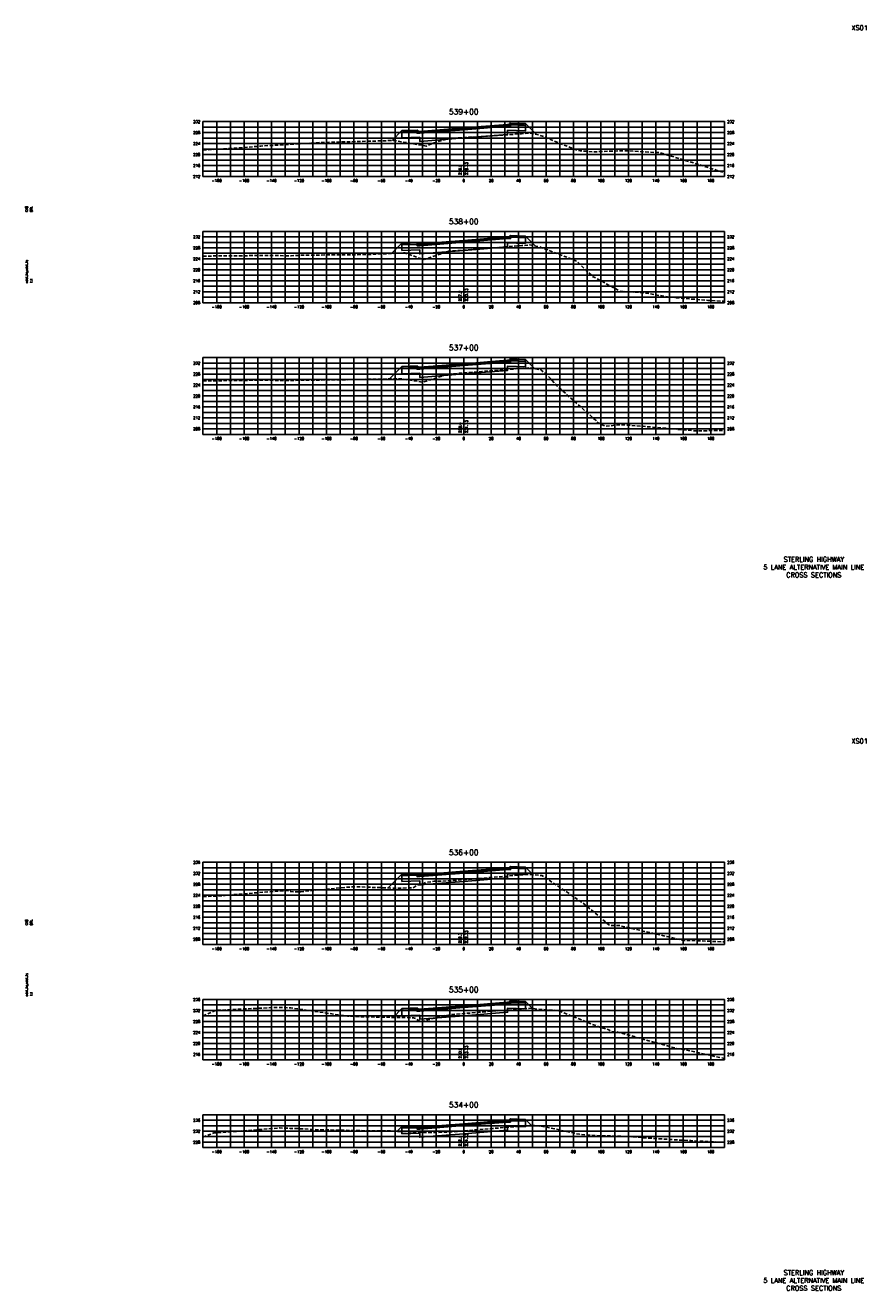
# Model space of a CAD drawing. Extents: x 37 to 10140, y -1968 to 9206.
# Tile 45 of 105: x 8797 to 9410, y 1576 to 2498. Entities that reach past the tile are written whole.
import ezdxf
from ezdxf.enums import TextEntityAlignment as Align

# ---------------------------------------------------------------- set-up
doc = ezdxf.new("R2010")
doc.units = 0
doc.header["$LTSCALE"] = 20
doc.header["$MEASUREMENT"] = 0
doc.linetypes.add('HIDDEN_050%', pattern=[0.1875, 0.125, -0.0625])
for name, color, linetype in [('S-AT-TXT175', 6, 'Continuous'), ('S-AT-TXT80', 1, 'Continuous'), ('XDATUM', 3, 'Continuous'), ('XEG', 1, 'HIDDEN_050%'), ('XFG', 2, 'Continuous'), ('XGRID', 251, 'Continuous'), ('XGRIDT', 2, 'Continuous'), ('XREF-BORDER', 7, 'Continuous')]:
    doc.layers.add(name, color=color, linetype=linetype)
doc.styles.add('L100', font='simplex.shx', dxfattribs={"height": 2})
doc.styles.add('L175', font='ROMANSM.shx', dxfattribs={"height": 3.5})
doc.styles.add('L80', font='ROMANSM.shx', dxfattribs={"height": 1.6})

# ---------------------------------------------------------------- blocks, each defined once
blk = doc.blocks.new('03025_00_att1')
at = {"layer": 'S-AT-TXT175', "style": 'L175'}
for tag, p in [('NUM', (32.402, 20.822)), ('LINE1', (30.64, 1.444)), ('LINE2', (30.64, 1.161)), ('LINE3', (30.64, 0.877))]:
    blk.add_attdef(tag, text='', height=0.175, dxfattribs=at).set_placement(p, align=Align.CENTER)
at = {"layer": 'S-AT-TXT80', "style": 'L80'}
for tag, p in [('DESIGNED', (2.094, 14.201)), ('CHECKED', (2.265, 14.201)), ('DRAFTED', (2.436, 14.201)), ('PCTB', (2.094, 11.605)), ('PSCALE', (2.265, 11.605)), ('PVIEW', (2.436, 11.605))]:
    blk.add_attdef(tag, p, '', height=0.08, rotation=90, dxfattribs=at)

msp = doc.modelspace()

# ---------------------------------------------------------------- linework, layer by layer
at = {"layer": 'XDATUM', "flags": 128}
for points in [[(9063.78, 2414.21), (9071, 2421.43), (9071, 2416.09), (9084, 2416.61), (9084, 2413.56), (9116, 2416.12), (9148, 2418.68), (9148, 2421.73), (9161, 2421.21), (9161, 2426.55), (9168.81, 2418.75)], [(9063.43, 2331.87), (9071, 2339.43), (9071, 2334.09), (9084, 2334.61), (9084, 2331.56), (9116, 2334.12), (9148, 2336.68), (9148, 2339.73), (9161, 2339.21), (9161, 2344.55), (9168.33, 2337.22)], [(9062, 2240.44), (9071, 2249.43), (9071, 2244.09), (9084, 2244.61), (9084, 2241.56), (9116, 2244.12), (9148, 2246.68), (9148, 2249.73), (9161, 2249.21), (9161, 2254.55), (9167.61, 2247.95)], [(9060.92, 1869.35), (9071, 1879.43), (9071, 1874.09), (9084, 1874.61), (9084, 1871.56), (9116, 1874.12), (9148, 1876.68), (9148, 1879.73), (9161, 1879.21), (9161, 1884.55), (9166.57, 1878.98)], [(9064.53, 1774.96), (9071, 1781.43), (9071, 1776.09), (9084, 1776.61), (9084, 1773.56), (9116, 1776.12), (9148, 1778.68), (9148, 1781.73), (9161, 1781.21), (9161, 1786.55), (9166.13, 1781.42)], [(9067.28, 1691.72), (9071, 1695.43), (9071, 1690.09), (9084, 1690.61), (9084, 1687.56), (9116, 1690.12), (9148, 1692.68), (9148, 1695.73), (9161, 1695.21), (9161, 1700.55), (9165.37, 1696.19)]]:
    msp.add_lwpolyline(points, dxfattribs=at)
at = {"layer": 'XEG', "flags": 128}
for points in [[(8926, 2407.23), (8951.14, 2408.71), (8968.08, 2410.16), (9007.88, 2412.59), (9016.59, 2412.88), (9064.62, 2414.23), (9065.1, 2414.27), (9065.43, 2414.21), (9088.62, 2410.23), (9093.66, 2412.27), (9103.46, 2415.34), (9106.02, 2415.57), (9109.67, 2415.98), (9116, 2416.36), (9128.83, 2417.12), (9138.99, 2417.83), (9158.04, 2419.15), (9164.05, 2419.6), (9169.38, 2418.64), (9170.9, 2418.34), (9194.69, 2408.69), (9199.11, 2406.95), (9200.75, 2406.75), (9210.61, 2406.01), (9234.84, 2406.82), (9259.12, 2405.32), (9291.58, 2395.36), (9306, 2390.7)], [(8926, 2329.87), (8938.96, 2330.19), (8955.63, 2330.24), (8968.13, 2330.41), (8990.34, 2330.23), (8998.88, 2330.62), (9045.75, 2331.08), (9072.47, 2332.27), (9073.03, 2332.29), (9084.56, 2328.18), (9087.26, 2327.52), (9103.86, 2333.23), (9104.63, 2333.44), (9104.77, 2333.46), (9108.76, 2333.75), (9110.7, 2333.9), (9116, 2334.32), (9138.31, 2336.1), (9158.38, 2337.66), (9164.29, 2338.12), (9169.55, 2336.95), (9171.43, 2336.66), (9198.43, 2326.29), (9209.66, 2315.35), (9230.15, 2304.26), (9245.57, 2303.45), (9266.77, 2299.95), (9293.9, 2297.67), (9306, 2297.07)], [(8926, 2238.96), (8930.3, 2239), (8946.03, 2239.23), (8965.96, 2239.47), (8987, 2239.31), (9025.1, 2239.77), (9071.03, 2240.6), (9075.67, 2239.68), (9086.02, 2238.04), (9091.7, 2239.77), (9103.53, 2243.6), (9104.99, 2243.76), (9107.86, 2244.15), (9116, 2244.79), (9129.31, 2245.84), (9137.57, 2246.51), (9157.97, 2248.09), (9164.26, 2248.55), (9166.01, 2248.22), (9172.3, 2247.15), (9178.55, 2241.57), (9183.94, 2235.38), (9211.59, 2210.75), (9212.22, 2210.36), (9212.96, 2208.95), (9219.39, 2205.84), (9229.27, 2206.97), (9235.12, 2206.79), (9246.65, 2205.87), (9283.3, 2202.66), (9306, 2202.75)], [(8926, 1862.94), (8939.24, 1863.52), (8952.05, 1864.8), (8987.32, 1867.47), (8990.1, 1866.62), (8997.2, 1866.57), (9035.4, 1870.24), (9067.33, 1869.13), (9079.07, 1869.42), (9081.46, 1871.05), (9085.79, 1871.82), (9088.31, 1873.32), (9092.94, 1874.03), (9094.35, 1874.18), (9107.09, 1874.58), (9116, 1875.31), (9124.98, 1876.04), (9137.05, 1877.08), (9156.58, 1878.69), (9164.12, 1879.22), (9166.56, 1878.98), (9173.01, 1878.38), (9196.37, 1862.82), (9204.56, 1857.02), (9221.86, 1842.47), (9223.13, 1841.92), (9226.93, 1842.01), (9228.81, 1842.05), (9264.15, 1833.88), (9275.81, 1831.13), (9281.78, 1831.05), (9306, 1830.01)], [(8926, 1776.17), (8935.22, 1780.04), (8947.57, 1780.77), (8980.62, 1782.23), (8990.07, 1781.88), (9023.7, 1776.94), (9031.26, 1775.89), (9040.73, 1775.43), (9079.29, 1774.67), (9080.85, 1774.05), (9085.14, 1771.72), (9088.09, 1772.63), (9090.27, 1773.3), (9101.86, 1776.17), (9103.6, 1776.43), (9106.31, 1776.96), (9116, 1777.76), (9126.91, 1778.66), (9137.32, 1779.54), (9156.59, 1780.94), (9164.79, 1781.57), (9166.3, 1781.4), (9172.89, 1780.68), (9184.73, 1779.95), (9214.5, 1768.02), (9221.84, 1765.95), (9223.35, 1764.79), (9227.61, 1764.42), (9271.38, 1752.2), (9274.33, 1751.94), (9306, 1745.06)], [(8926, 1687.67), (8933.96, 1690.72), (8945.09, 1691.43), (8981.96, 1694.34), (8986.64, 1694.1), (8989.7, 1694.07), (8998.74, 1693.74), (9005.33, 1693.17), (9052.37, 1692.16), (9062.69, 1692.17), (9066.81, 1691.69), (9068.37, 1691.77), (9086.95, 1691.11), (9088.62, 1691), (9089.18, 1690.99), (9090.76, 1691.01), (9100.13, 1691.17), (9105.85, 1691.33), (9116, 1692.2), (9119.98, 1692.55), (9137, 1693.96), (9155.89, 1695.48), (9165.45, 1696.19), (9167.39, 1696.13), (9171.23, 1695.76), (9180.82, 1694.01), (9200.27, 1689.7), (9216.23, 1688.59), (9221.98, 1688.59), (9233.47, 1688.16), (9269.99, 1685.69), (9281.53, 1685.1), (9306, 1683.86)]]:
    msp.add_lwpolyline(points, dxfattribs=at)
at = {"layer": 'XFG', "flags": 128}
for points in [[(9150, 2426.99), (9150, 2425.1), (9149.24, 2425.07), (9148, 2425.02), (9148, 2426.02), (9148, 2426.02), (9149.24, 2426.07), (9149.46, 2426.56), (9149.76, 2426.89), (9150, 2426.99)], [(9150, 2426.99), (9150, 2426.65), (9160, 2426.25), (9160, 2426.59), (9150, 2426.99)], [(9150, 2426.65), (9150, 2425.65), (9161, 2425.21), (9161, 2426.55), (9160, 2426.59), (9160, 2426.25), (9150, 2426.65)], [(9161, 2426.55), (9161, 2426.55), (9168.81, 2418.75)], [(9071, 2421.43), (9071, 2421.43), (9063.78, 2414.21)], [(9116, 2422.12), (9084, 2419.56), (9082, 2419.48), (9082, 2420.53), (9071, 2420.09), (9071, 2416.09), (9084, 2416.61), (9084, 2413.56), (9116, 2416.12)], [(9082, 2421.53), (9072, 2421.13), (9072, 2421.47), (9071, 2421.43), (9071, 2420.09), (9082, 2420.53), (9082, 2421.53)], [(9082, 2421.87), (9072, 2421.47), (9072, 2421.13), (9082, 2421.53), (9082, 2421.87)], [(9116, 2422.46), (9084, 2419.9), (9082, 2419.98), (9082, 2419.48), (9084, 2419.56), (9116, 2422.12)], [(9082, 2421.87), (9082, 2419.98), (9082.76, 2419.95), (9084, 2419.9), (9084, 2420.9), (9084, 2420.9), (9082.76, 2420.95), (9082.54, 2421.44), (9082.25, 2421.77), (9082, 2421.87)], [(9116, 2423.46), (9084, 2420.9), (9084, 2420.56), (9116, 2423.12)], [(9116, 2423.12), (9084, 2420.56), (9084, 2419.9), (9116, 2422.46)], [(9116, 2423.46), (9148, 2426.02), (9148, 2425.68), (9116, 2423.12)], [(9116, 2423.12), (9148, 2425.68), (9148, 2425.02), (9116, 2422.46)], [(9116, 2422.12), (9148, 2424.68), (9150, 2424.6), (9150, 2425.65), (9161, 2425.21), (9161, 2421.21), (9148, 2421.73), (9148, 2418.68), (9116, 2416.12)], [(9116, 2422.46), (9148, 2425.02), (9148, 2425.02), (9150, 2425.1), (9150, 2424.6), (9148, 2424.68), (9116, 2422.12)], [(9116, 2341.46), (9148, 2344.02), (9148, 2343.68), (9116, 2341.12)], [(9116, 2341.12), (9148, 2343.68), (9148, 2343.02), (9116, 2340.46)], [(9116, 2340.12), (9148, 2342.68), (9150, 2342.6), (9150, 2343.65), (9161, 2343.21), (9161, 2339.21), (9148, 2339.73), (9148, 2336.68), (9116, 2334.12)], [(9150, 2344.99), (9150, 2343.1), (9149.24, 2343.07), (9148, 2343.02), (9148, 2344.02), (9148, 2344.02), (9149.24, 2344.07), (9149.46, 2344.56), (9149.76, 2344.89), (9150, 2344.99)], [(9150, 2344.99), (9150, 2344.65), (9160, 2344.25), (9160, 2344.59), (9150, 2344.99)], [(9150, 2344.65), (9150, 2343.65), (9161, 2343.21), (9161, 2344.55), (9160, 2344.59), (9160, 2344.25), (9150, 2344.65)], [(9161, 2344.55), (9161, 2344.55), (9168.33, 2337.22)], [(9071, 2339.43), (9071, 2339.43), (9063.43, 2331.87)], [(9116, 2340.12), (9084, 2337.56), (9082, 2337.48), (9082, 2338.53), (9071, 2338.09), (9071, 2334.09), (9084, 2334.61), (9084, 2331.56), (9116, 2334.12)], [(9082, 2339.53), (9072, 2339.13), (9072, 2339.47), (9071, 2339.43), (9071, 2338.09), (9082, 2338.53), (9082, 2339.53)], [(9082, 2339.87), (9072, 2339.47), (9072, 2339.13), (9082, 2339.53), (9082, 2339.87)], [(9116, 2340.46), (9084, 2337.9), (9082, 2337.98), (9082, 2337.48), (9084, 2337.56), (9116, 2340.12)], [(9082, 2339.87), (9082, 2337.98), (9082.76, 2337.95), (9084, 2337.9), (9084, 2338.9), (9084, 2338.9), (9082.76, 2338.95), (9082.54, 2339.44), (9082.25, 2339.77), (9082, 2339.87)], [(9116, 2341.46), (9084, 2338.9), (9084, 2338.56), (9116, 2341.12)], [(9116, 2341.12), (9084, 2338.56), (9084, 2337.9), (9116, 2340.46)], [(9116, 2340.46), (9148, 2343.02), (9148, 2343.02), (9150, 2343.1), (9150, 2342.6), (9148, 2342.68), (9116, 2340.12)], [(9116, 2251.46), (9084, 2248.9), (9084, 2248.56), (9116, 2251.12)], [(9116, 2251.12), (9084, 2248.56), (9084, 2247.9), (9116, 2250.46)], [(9116, 2251.46), (9148, 2254.02), (9148, 2253.68), (9116, 2251.12)], [(9116, 2251.12), (9148, 2253.68), (9148, 2253.02), (9116, 2250.46)], [(9116, 2250.12), (9148, 2252.68), (9150, 2252.6), (9150, 2253.65), (9161, 2253.21), (9161, 2249.21), (9148, 2249.73), (9148, 2246.68), (9116, 2244.12)], [(9116, 2250.46), (9148, 2253.02), (9148, 2253.02), (9150, 2253.1), (9150, 2252.6), (9148, 2252.68), (9116, 2250.12)], [(9150, 2254.99), (9150, 2253.1), (9149.24, 2253.07), (9148, 2253.02), (9148, 2254.02), (9148, 2254.02), (9149.24, 2254.07), (9149.46, 2254.56), (9149.76, 2254.89), (9150, 2254.99)], [(9150, 2254.99), (9150, 2254.65), (9160, 2254.25), (9160, 2254.59), (9150, 2254.99)], [(9150, 2254.65), (9150, 2253.65), (9161, 2253.21), (9161, 2254.55), (9160, 2254.59), (9160, 2254.25), (9150, 2254.65)], [(9161, 2254.55), (9161, 2254.55), (9167.61, 2247.95)], [(9071, 2249.43), (9071, 2249.43), (9062, 2240.44)], [(9116, 2250.12), (9084, 2247.56), (9082, 2247.48), (9082, 2248.53), (9071, 2248.09), (9071, 2244.09), (9084, 2244.61), (9084, 2241.56), (9116, 2244.12)], [(9082, 2249.53), (9072, 2249.13), (9072, 2249.47), (9071, 2249.43), (9071, 2248.09), (9082, 2248.53), (9082, 2249.53)], [(9082, 2249.87), (9072, 2249.47), (9072, 2249.13), (9082, 2249.53), (9082, 2249.87)], [(9116, 2250.46), (9084, 2247.9), (9082, 2247.98), (9082, 2247.48), (9084, 2247.56), (9116, 2250.12)], [(9082, 2249.87), (9082, 2247.98), (9082.76, 2247.95), (9084, 2247.9), (9084, 2248.9), (9084, 2248.9), (9082.76, 2248.95), (9082.54, 2249.44), (9082.25, 2249.77), (9082, 2249.87)], [(9116, 1881.46), (9148, 1884.02), (9148, 1883.68), (9116, 1881.12)], [(9116, 1881.12), (9148, 1883.68), (9148, 1883.02), (9116, 1880.46)], [(9116, 1880.12), (9148, 1882.68), (9150, 1882.6), (9150, 1883.65), (9161, 1883.21), (9161, 1879.21), (9148, 1879.73), (9148, 1876.68), (9116, 1874.12)], [(9116, 1880.46), (9148, 1883.02), (9148, 1883.02), (9150, 1883.1), (9150, 1882.6), (9148, 1882.68), (9116, 1880.12)], [(9150, 1884.99), (9150, 1883.1), (9149.24, 1883.07), (9148, 1883.02), (9148, 1884.02), (9148, 1884.02), (9149.24, 1884.07), (9149.46, 1884.56), (9149.76, 1884.89), (9150, 1884.99)], [(9150, 1884.99), (9150, 1884.65), (9160, 1884.25), (9160, 1884.59), (9150, 1884.99)], [(9150, 1884.65), (9150, 1883.65), (9161, 1883.21), (9161, 1884.55), (9160, 1884.59), (9160, 1884.25), (9150, 1884.65)], [(9161, 1884.55), (9161, 1884.55), (9166.57, 1878.98)], [(9071, 1879.43), (9071, 1879.43), (9060.92, 1869.35)], [(9116, 1880.12), (9084, 1877.56), (9082, 1877.48), (9082, 1878.53), (9071, 1878.09), (9071, 1874.09), (9084, 1874.61), (9084, 1871.56), (9116, 1874.12)], [(9082, 1879.53), (9072, 1879.13), (9072, 1879.47), (9071, 1879.43), (9071, 1878.09), (9082, 1878.53), (9082, 1879.53)], [(9082, 1879.87), (9072, 1879.47), (9072, 1879.13), (9082, 1879.53), (9082, 1879.87)], [(9116, 1880.46), (9084, 1877.9), (9082, 1877.98), (9082, 1877.48), (9084, 1877.56), (9116, 1880.12)], [(9082, 1879.87), (9082, 1877.98), (9082.76, 1877.95), (9084, 1877.9), (9084, 1878.9), (9084, 1878.9), (9082.76, 1878.95), (9082.54, 1879.44), (9082.25, 1879.77), (9082, 1879.87)], [(9116, 1881.46), (9084, 1878.9), (9084, 1878.56), (9116, 1881.12)], [(9116, 1881.12), (9084, 1878.56), (9084, 1877.9), (9116, 1880.46)], [(9071, 1781.43), (9071, 1781.43), (9064.53, 1774.96)], [(9116, 1782.12), (9084, 1779.56), (9082, 1779.48), (9082, 1780.53), (9071, 1780.09), (9071, 1776.09), (9084, 1776.61), (9084, 1773.56), (9116, 1776.12)], [(9082, 1781.53), (9072, 1781.13), (9072, 1781.47), (9071, 1781.43), (9071, 1780.09), (9082, 1780.53), (9082, 1781.53)], [(9082, 1781.87), (9072, 1781.47), (9072, 1781.13), (9082, 1781.53), (9082, 1781.87)], [(9116, 1782.46), (9084, 1779.9), (9082, 1779.98), (9082, 1779.48), (9084, 1779.56), (9116, 1782.12)], [(9082, 1781.87), (9082, 1779.98), (9082.76, 1779.95), (9084, 1779.9), (9084, 1780.9), (9084, 1780.9), (9082.76, 1780.95), (9082.54, 1781.44), (9082.25, 1781.77), (9082, 1781.87)], [(9116, 1783.46), (9084, 1780.9), (9084, 1780.56), (9116, 1783.12)], [(9116, 1783.12), (9084, 1780.56), (9084, 1779.9), (9116, 1782.46)], [(9116, 1783.46), (9148, 1786.02), (9148, 1785.68), (9116, 1783.12)], [(9116, 1783.12), (9148, 1785.68), (9148, 1785.02), (9116, 1782.46)], [(9116, 1782.12), (9148, 1784.68), (9150, 1784.6), (9150, 1785.65), (9161, 1785.21), (9161, 1781.21), (9148, 1781.73), (9148, 1778.68), (9116, 1776.12)], [(9116, 1782.46), (9148, 1785.02), (9148, 1785.02), (9150, 1785.1), (9150, 1784.6), (9148, 1784.68), (9116, 1782.12)], [(9150, 1786.99), (9150, 1785.1), (9149.24, 1785.07), (9148, 1785.02), (9148, 1786.02), (9148, 1786.02), (9149.24, 1786.07), (9149.46, 1786.56), (9149.76, 1786.89), (9150, 1786.99)], [(9150, 1786.99), (9150, 1786.65), (9160, 1786.25), (9160, 1786.59), (9150, 1786.99)], [(9150, 1786.65), (9150, 1785.65), (9161, 1785.21), (9161, 1786.55), (9160, 1786.59), (9160, 1786.25), (9150, 1786.65)], [(9161, 1786.55), (9161, 1786.55), (9166.13, 1781.42)], [(9116, 1697.46), (9084, 1694.9), (9084, 1694.56), (9116, 1697.12)], [(9116, 1697.46), (9148, 1700.02), (9148, 1699.68), (9116, 1697.12)], [(9116, 1697.12), (9148, 1699.68), (9148, 1699.02), (9116, 1696.46)], [(9116, 1696.12), (9148, 1698.68), (9150, 1698.6), (9150, 1699.65), (9161, 1699.21), (9161, 1695.21), (9148, 1695.73), (9148, 1692.68), (9116, 1690.12)], [(9116, 1696.46), (9148, 1699.02), (9148, 1699.02), (9150, 1699.1), (9150, 1698.6), (9148, 1698.68), (9116, 1696.12)], [(9150, 1700.99), (9150, 1699.1), (9149.24, 1699.07), (9148, 1699.02), (9148, 1700.02), (9148, 1700.02), (9149.24, 1700.07), (9149.46, 1700.56), (9149.76, 1700.89), (9150, 1700.99)], [(9150, 1700.99), (9150, 1700.65), (9160, 1700.25), (9160, 1700.59), (9150, 1700.99)], [(9150, 1700.65), (9150, 1699.65), (9161, 1699.21), (9161, 1700.55), (9160, 1700.59), (9160, 1700.25), (9150, 1700.65)], [(9161, 1700.55), (9161, 1700.55), (9165.37, 1696.19)], [(9071, 1695.43), (9071, 1695.43), (9067.28, 1691.72)], [(9116, 1696.12), (9084, 1693.56), (9082, 1693.48), (9082, 1694.53), (9071, 1694.09), (9071, 1690.09), (9084, 1690.61), (9084, 1687.56), (9116, 1690.12)], [(9082, 1695.53), (9072, 1695.13), (9072, 1695.47), (9071, 1695.43), (9071, 1694.09), (9082, 1694.53), (9082, 1695.53)], [(9082, 1695.87), (9072, 1695.47), (9072, 1695.13), (9082, 1695.53), (9082, 1695.87)], [(9116, 1696.46), (9084, 1693.9), (9082, 1693.98), (9082, 1693.48), (9084, 1693.56), (9116, 1696.12)], [(9082, 1695.87), (9082, 1693.98), (9082.76, 1693.95), (9084, 1693.9), (9084, 1694.9), (9084, 1694.9), (9082.76, 1694.95), (9082.54, 1695.44), (9082.25, 1695.77), (9082, 1695.87)], [(9116, 1697.12), (9084, 1694.56), (9084, 1693.9), (9116, 1696.46)]]:
    msp.add_lwpolyline(points, dxfattribs=at)
at = {"layer": 'XGRID'}
for p, q in [((8926, 2388), (8926, 2428)), ((8926, 2428), (9306, 2428)), ((8936, 2388), (8936, 2428)), ((8946, 2388), (8946, 2428)), ((8956, 2388), (8956, 2428)), ((8966, 2388), (8966, 2428)), ((8976, 2388), (8976, 2428)), ((8986, 2388), (8986, 2428)), ((8996, 2388), (8996, 2428)), ((9006, 2388), (9006, 2428)), ((9016, 2388), (9016, 2428)), ((9026, 2388), (9026, 2428)), ((9036, 2388), (9036, 2428)), ((9046, 2388), (9046, 2428)), ((9056, 2388), (9056, 2428)), ((9066, 2388), (9066, 2428)), ((9076, 2388), (9076, 2428)), ((9086, 2388), (9086, 2428)), ((9096, 2388), (9096, 2428)), ((9106, 2388), (9106, 2428)), ((9116, 2388), (9116, 2428)), ((9126, 2388), (9126, 2428)), ((9136, 2388), (9136, 2428)), ((9146, 2388), (9146, 2428)), ((9156, 2388), (9156, 2428)), ((9166, 2388), (9166, 2428)), ((9176, 2388), (9176, 2428)), ((9186, 2388), (9186, 2428)), ((9196, 2388), (9196, 2428)), ((9206, 2388), (9206, 2428)), ((9216, 2388), (9216, 2428)), ((9226, 2388), (9226, 2428)), ((9236, 2388), (9236, 2428)), ((9246, 2388), (9246, 2428)), ((9256, 2388), (9256, 2428)), ((9266, 2388), (9266, 2428)), ((9276, 2388), (9276, 2428)), ((9286, 2388), (9286, 2428)), ((9296, 2388), (9296, 2428)), ((9306, 2388), (9306, 2428)), ((8926, 2424), (9306, 2424)), ((8926, 2420), (9306, 2420)), ((8926, 2416), (9306, 2416)), ((8926, 2412), (9306, 2412)), ((8926, 2408), (9306, 2408)), ((8926, 2404), (9306, 2404)), ((8926, 2400), (9306, 2400)), ((8926, 2396), (9306, 2396)), ((8926, 2392), (9306, 2392)), ((8926, 2388), (9306, 2388)), ((8926, 2296), (8926, 2348)), ((8926, 2348), (9306, 2348)), ((8926, 2344), (9306, 2344)), ((8936, 2296), (8936, 2348)), ((8946, 2296), (8946, 2348)), ((8956, 2296), (8956, 2348)), ((8966, 2296), (8966, 2348)), ((8976, 2296), (8976, 2348)), ((8986, 2296), (8986, 2348)), ((8996, 2296), (8996, 2348)), ((9006, 2296), (9006, 2348)), ((9016, 2296), (9016, 2348)), ((9026, 2296), (9026, 2348)), ((9036, 2296), (9036, 2348)), ((9046, 2296), (9046, 2348)), ((9056, 2296), (9056, 2348)), ((9066, 2296), (9066, 2348)), ((9076, 2296), (9076, 2348)), ((9086, 2296), (9086, 2348)), ((9096, 2296), (9096, 2348)), ((9106, 2296), (9106, 2348)), ((9116, 2296), (9116, 2348)), ((9126, 2296), (9126, 2348)), ((9136, 2296), (9136, 2348)), ((9146, 2296), (9146, 2348)), ((9156, 2296), (9156, 2348)), ((9166, 2296), (9166, 2348)), ((9176, 2296), (9176, 2348)), ((9186, 2296), (9186, 2348)), ((9196, 2296), (9196, 2348)), ((9206, 2296), (9206, 2348)), ((9216, 2296), (9216, 2348)), ((9226, 2296), (9226, 2348)), ((9236, 2296), (9236, 2348)), ((9246, 2296), (9246, 2348)), ((9256, 2296), (9256, 2348)), ((9266, 2296), (9266, 2348)), ((9276, 2296), (9276, 2348)), ((9286, 2296), (9286, 2348)), ((9296, 2296), (9296, 2348)), ((9306, 2296), (9306, 2348)), ((8926, 2340), (9306, 2340)), ((8926, 2336), (9306, 2336)), ((8926, 2332), (9306, 2332)), ((8926, 2328), (9306, 2328)), ((8926, 2324), (9306, 2324)), ((8926, 2320), (9306, 2320)), ((8926, 2316), (9306, 2316)), ((8926, 2312), (9306, 2312)), ((8926, 2308), (9306, 2308)), ((8926, 2304), (9306, 2304)), ((8926, 2300), (9306, 2300)), ((8926, 2296), (9306, 2296)), ((8926, 2200), (8926, 2256)), ((8926, 2256), (9306, 2256)), ((8926, 2252), (9306, 2252)), ((8936, 2200), (8936, 2256)), ((8946, 2200), (8946, 2256)), ((8956, 2200), (8956, 2256)), ((8966, 2200), (8966, 2256)), ((8976, 2200), (8976, 2256)), ((8986, 2200), (8986, 2256)), ((8996, 2200), (8996, 2256)), ((9006, 2200), (9006, 2256)), ((9016, 2200), (9016, 2256)), ((9026, 2200), (9026, 2256)), ((9036, 2200), (9036, 2256)), ((9046, 2200), (9046, 2256)), ((9056, 2200), (9056, 2256)), ((9066, 2200), (9066, 2256)), ((9076, 2200), (9076, 2256)), ((9086, 2200), (9086, 2256)), ((9096, 2200), (9096, 2256)), ((9106, 2200), (9106, 2256)), ((9116, 2200), (9116, 2256)), ((9126, 2200), (9126, 2256)), ((9136, 2200), (9136, 2256)), ((9146, 2200), (9146, 2256)), ((9156, 2200), (9156, 2256)), ((9166, 2200), (9166, 2256)), ((9176, 2200), (9176, 2256)), ((9186, 2200), (9186, 2256)), ((9196, 2200), (9196, 2256)), ((9206, 2200), (9206, 2256)), ((9216, 2200), (9216, 2256)), ((9226, 2200), (9226, 2256)), ((9236, 2200), (9236, 2256)), ((9246, 2200), (9246, 2256)), ((9256, 2200), (9256, 2256)), ((9266, 2200), (9266, 2256)), ((9276, 2200), (9276, 2256)), ((9286, 2200), (9286, 2256)), ((9296, 2200), (9296, 2256)), ((9306, 2200), (9306, 2256)), ((8926, 2248), (9306, 2248)), ((8926, 2244), (9306, 2244)), ((8926, 2240), (9306, 2240)), ((8926, 2236), (9306, 2236)), ((8926, 2232), (9306, 2232)), ((8926, 2228), (9306, 2228)), ((8926, 2224), (9306, 2224)), ((8926, 2220), (9306, 2220)), ((8926, 2216), (9306, 2216)), ((8926, 2212), (9306, 2212)), ((8926, 2208), (9306, 2208)), ((8926, 2204), (9306, 2204)), ((8926, 2200), (9306, 2200)), ((8926, 1828), (8926, 1888)), ((8926, 1888), (9306, 1888)), ((8926, 1884), (9306, 1884)), ((8936, 1828), (8936, 1888)), ((8946, 1828), (8946, 1888)), ((8956, 1828), (8956, 1888)), ((8966, 1828), (8966, 1888)), ((8976, 1828), (8976, 1888)), ((8986, 1828), (8986, 1888)), ((8996, 1828), (8996, 1888)), ((9006, 1828), (9006, 1888)), ((9016, 1828), (9016, 1888)), ((9026, 1828), (9026, 1888)), ((9036, 1828), (9036, 1888)), ((9046, 1828), (9046, 1888)), ((9056, 1828), (9056, 1888)), ((9066, 1828), (9066, 1888)), ((9076, 1828), (9076, 1888)), ((9086, 1828), (9086, 1888)), ((9096, 1828), (9096, 1888)), ((9106, 1828), (9106, 1888)), ((9116, 1828), (9116, 1888)), ((9126, 1828), (9126, 1888)), ((9136, 1828), (9136, 1888)), ((9146, 1828), (9146, 1888)), ((9156, 1828), (9156, 1888)), ((9166, 1828), (9166, 1888)), ((9176, 1828), (9176, 1888)), ((9186, 1828), (9186, 1888)), ((9196, 1828), (9196, 1888)), ((9206, 1828), (9206, 1888)), ((9216, 1828), (9216, 1888)), ((9226, 1828), (9226, 1888)), ((9236, 1828), (9236, 1888)), ((9246, 1828), (9246, 1888)), ((9256, 1828), (9256, 1888)), ((9266, 1828), (9266, 1888)), ((9276, 1828), (9276, 1888)), ((9286, 1828), (9286, 1888)), ((9296, 1828), (9296, 1888)), ((9306, 1828), (9306, 1888)), ((8926, 1880), (9306, 1880)), ((8926, 1876), (9306, 1876)), ((8926, 1872), (9306, 1872)), ((8926, 1868), (9306, 1868)), ((8926, 1864), (9306, 1864)), ((8926, 1860), (9306, 1860)), ((8926, 1856), (9306, 1856)), ((8926, 1852), (9306, 1852)), ((8926, 1848), (9306, 1848)), ((8926, 1844), (9306, 1844)), ((8926, 1840), (9306, 1840)), ((8926, 1836), (9306, 1836)), ((8926, 1832), (9306, 1832)), ((8926, 1828), (9306, 1828)), ((8926, 1744), (8926, 1788)), ((8926, 1788), (9306, 1788)), ((8926, 1784), (9306, 1784)), ((8936, 1744), (8936, 1788)), ((8946, 1744), (8946, 1788)), ((8956, 1744), (8956, 1788)), ((8966, 1744), (8966, 1788)), ((8976, 1744), (8976, 1788)), ((8986, 1744), (8986, 1788)), ((8996, 1744), (8996, 1788)), ((9006, 1744), (9006, 1788)), ((9016, 1744), (9016, 1788)), ((9026, 1744), (9026, 1788)), ((9036, 1744), (9036, 1788)), ((9046, 1744), (9046, 1788)), ((9056, 1744), (9056, 1788)), ((9066, 1744), (9066, 1788)), ((9076, 1744), (9076, 1788)), ((9086, 1744), (9086, 1788)), ((9096, 1744), (9096, 1788)), ((9106, 1744), (9106, 1788)), ((9116, 1744), (9116, 1788)), ((9126, 1744), (9126, 1788)), ((9136, 1744), (9136, 1788)), ((9146, 1744), (9146, 1788)), ((9156, 1744), (9156, 1788)), ((9166, 1744), (9166, 1788)), ((9176, 1744), (9176, 1788)), ((9186, 1744), (9186, 1788)), ((9196, 1744), (9196, 1788)), ((9206, 1744), (9206, 1788)), ((9216, 1744), (9216, 1788)), ((9226, 1744), (9226, 1788)), ((9236, 1744), (9236, 1788)), ((9246, 1744), (9246, 1788)), ((9256, 1744), (9256, 1788)), ((9266, 1744), (9266, 1788)), ((9276, 1744), (9276, 1788)), ((9286, 1744), (9286, 1788)), ((9296, 1744), (9296, 1788)), ((9306, 1744), (9306, 1788)), ((8926, 1780), (9306, 1780)), ((8926, 1776), (9306, 1776)), ((8926, 1772), (9306, 1772)), ((8926, 1768), (9306, 1768)), ((8926, 1764), (9306, 1764)), ((8926, 1760), (9306, 1760)), ((8926, 1756), (9306, 1756)), ((8926, 1752), (9306, 1752)), ((8926, 1748), (9306, 1748)), ((8926, 1744), (9306, 1744)), ((8926, 1680), (8926, 1704)), ((8926, 1704), (9306, 1704)), ((8926, 1700), (9306, 1700)), ((8936, 1680), (8936, 1704)), ((8946, 1680), (8946, 1704)), ((8956, 1680), (8956, 1704)), ((8966, 1680), (8966, 1704)), ((8976, 1680), (8976, 1704)), ((8986, 1680), (8986, 1704)), ((8996, 1680), (8996, 1704)), ((9006, 1680), (9006, 1704)), ((9016, 1680), (9016, 1704)), ((9026, 1680), (9026, 1704)), ((9036, 1680), (9036, 1704)), ((9046, 1680), (9046, 1704)), ((9056, 1680), (9056, 1704)), ((9066, 1680), (9066, 1704)), ((9076, 1680), (9076, 1704)), ((9086, 1680), (9086, 1704)), ((9096, 1680), (9096, 1704)), ((9106, 1680), (9106, 1704)), ((9116, 1680), (9116, 1704)), ((9126, 1680), (9126, 1704)), ((9136, 1680), (9136, 1704)), ((9146, 1680), (9146, 1704)), ((9156, 1680), (9156, 1704)), ((9166, 1680), (9166, 1704)), ((9176, 1680), (9176, 1704)), ((9186, 1680), (9186, 1704)), ((9196, 1680), (9196, 1704)), ((9206, 1680), (9206, 1704)), ((9216, 1680), (9216, 1704)), ((9226, 1680), (9226, 1704)), ((9236, 1680), (9236, 1704)), ((9246, 1680), (9246, 1704)), ((9256, 1680), (9256, 1704)), ((9266, 1680), (9266, 1704)), ((9276, 1680), (9276, 1704)), ((9286, 1680), (9286, 1704)), ((9296, 1680), (9296, 1704)), ((9306, 1680), (9306, 1704)), ((8926, 1696), (9306, 1696)), ((8926, 1692), (9306, 1692)), ((8926, 1688), (9306, 1688)), ((8926, 1684), (9306, 1684)), ((8926, 1680), (9306, 1680))]:
    msp.add_line(p, q, dxfattribs=at)

# ---------------------------------------------------------------- block references
at = {"layer": 'XREF-BORDER'}
ref = msp.add_blockref('03025_00_att1', (8756.44, 2078.23), dxfattribs=dict(at, xscale=20, yscale=20, zscale=20))
ref.add_attrib('LINE1', 'STERLING HIGHWAY', dxfattribs={"layer": 'S-AT-TXT175', "height": 3.5, "style": 'L175'}).set_placement((9371.07, 2107.1), align=Align.CENTER)
ref.add_attrib('LINE2', '5 LANE ALTERNATIVE MAIN LINE', dxfattribs={"layer": 'S-AT-TXT175', "height": 3.5, "style": 'L175'}).set_placement((9371.07, 2101.44), align=Align.CENTER)
ref.add_attrib('LINE3', 'CROSS SECTIONS', dxfattribs={"layer": 'S-AT-TXT175', "height": 3.5, "style": 'L175'}).set_placement((9371.07, 2095.77), align=Align.CENTER)
ref.add_attrib('NUM', 'XS01', dxfattribs={"layer": 'S-AT-TXT175', "height": 3.5, "style": 'L175'}).set_placement((9404.49, 2494.66), align=Align.CENTER)
ref.add_attrib('DESIGNED', 'CAB', (8798.33, 2362.25), dxfattribs={"layer": 'S-AT-TXT80', "height": 1.6, "rotation": 90, "style": 'L80'})
ref.add_attrib('CHECKED', 'DRL', (8801.74, 2362.25), dxfattribs={"layer": 'S-AT-TXT80', "height": 1.6, "rotation": 90, "style": 'L80'})
ref.add_attrib('PCTB', 'adot_hs,adot_fs', (8798.33, 2310.32), dxfattribs={"layer": 'S-AT-TXT80', "height": 1.6, "rotation": 90, "style": 'L80'})
ref.add_attrib('PSCALE', '1:1', (8801.74, 2310.32), dxfattribs={"layer": 'S-AT-TXT80', "height": 1.6, "rotation": 90, "style": 'L80'})
ref = msp.add_blockref('03025_00_att1', (8756.44, 1558.23), dxfattribs=dict(at, xscale=20, yscale=20, zscale=20))
ref.add_attrib('LINE1', 'STERLING HIGHWAY', dxfattribs={"layer": 'S-AT-TXT175', "height": 3.5, "style": 'L175'}).set_placement((9371.07, 1587.1), align=Align.CENTER)
ref.add_attrib('LINE2', '5 LANE ALTERNATIVE MAIN LINE', dxfattribs={"layer": 'S-AT-TXT175', "height": 3.5, "style": 'L175'}).set_placement((9371.07, 1581.44), align=Align.CENTER)
ref.add_attrib('LINE3', 'CROSS SECTIONS', dxfattribs={"layer": 'S-AT-TXT175', "height": 3.5, "style": 'L175'}).set_placement((9371.07, 1575.77), align=Align.CENTER)
ref.add_attrib('NUM', 'XS01', dxfattribs={"layer": 'S-AT-TXT175', "height": 3.5, "style": 'L175'}).set_placement((9404.49, 1974.66), align=Align.CENTER)
ref.add_attrib('DESIGNED', 'CAB', (8798.33, 1842.25), dxfattribs={"layer": 'S-AT-TXT80', "height": 1.6, "rotation": 90, "style": 'L80'})
ref.add_attrib('CHECKED', 'DRL', (8801.74, 1842.25), dxfattribs={"layer": 'S-AT-TXT80', "height": 1.6, "rotation": 90, "style": 'L80'})
ref.add_attrib('PCTB', 'adot_hs,adot_fs', (8798.33, 1790.32), dxfattribs={"layer": 'S-AT-TXT80', "height": 1.6, "rotation": 90, "style": 'L80'})
ref.add_attrib('PSCALE', '1:1', (8801.74, 1790.32), dxfattribs={"layer": 'S-AT-TXT80', "height": 1.6, "rotation": 90, "style": 'L80'})

# ---------------------------------------------------------------- texts
at = {"layer": 'XGRIDT', "style": 'L100'}
for s, p in [('539+00', (9116, 2432)), ('538+00', (9116, 2352)), ('537+00', (9116, 2260)), ('536+00', (9116, 1892)), ('535+00', (9116, 1792)), ('534+00', (9116, 1708))]:
    msp.add_text(s, height=4, dxfattribs=at).set_placement(p, align=Align.BOTTOM_CENTER)
for s, p in [('232', (8924, 2428)), ('228', (8924, 2420)), ('224', (8924, 2412)), ('220', (8924, 2404)), ('216', (8924, 2396)), ('212', (8924, 2388)), ('232', (8924, 2344)), ('228', (8924, 2336)), ('224', (8924, 2328)), ('220', (8924, 2320)), ('216', (8924, 2312)), ('212', (8924, 2304)), ('208', (8924, 2296)), ('232', (8924, 2252)), ('228', (8924, 2244)), ('224', (8924, 2236)), ('220', (8924, 2228)), ('216', (8924, 2220)), ('212', (8924, 2212)), ('208', (8924, 2204)), ('236', (8924, 1888)), ('232', (8924, 1880)), ('228', (8924, 1872)), ('224', (8924, 1864)), ('220', (8924, 1856)), ('216', (8924, 1848)), ('212', (8924, 1840)), ('208', (8924, 1832)), ('236', (8924, 1788)), ('232', (8924, 1780)), ('228', (8924, 1772)), ('224', (8924, 1764)), ('220', (8924, 1756)), ('216', (8924, 1748)), ('236', (8924, 1700)), ('232', (8924, 1692)), ('228', (8924, 1684))]:
    msp.add_text(s, height=2, dxfattribs=at).set_placement(p, align=Align.MIDDLE_RIGHT)
for s, p in [('232', (9308, 2428)), ('228', (9308, 2420)), ('224', (9308, 2412)), ('220', (9308, 2404)), ('216', (9308, 2396)), ('212', (9308, 2388)), ('232', (9308, 2344)), ('228', (9308, 2336)), ('224', (9308, 2328)), ('220', (9308, 2320)), ('216', (9308, 2312)), ('212', (9308, 2304)), ('208', (9308, 2296)), ('232', (9308, 2252)), ('228', (9308, 2244)), ('224', (9308, 2236)), ('220', (9308, 2228)), ('216', (9308, 2220)), ('212', (9308, 2212)), ('208', (9308, 2204)), ('236', (9308, 1888)), ('232', (9308, 1880)), ('228', (9308, 1872)), ('224', (9308, 1864)), ('220', (9308, 1856)), ('216', (9308, 1848)), ('212', (9308, 1840)), ('208', (9308, 1832)), ('236', (9308, 1788)), ('232', (9308, 1780)), ('228', (9308, 1772)), ('224', (9308, 1764)), ('220', (9308, 1756)), ('216', (9308, 1748)), ('236', (9308, 1700)), ('232', (9308, 1692)), ('228', (9308, 1684))]:
    msp.add_text(s, height=2, dxfattribs=at).set_placement(p, align=Align.MIDDLE_LEFT)
for s, p in [('226.2', (9115, 2389)), ('227.2', (9115, 2297)), ('228.4', (9115, 2201)), ('229.7', (9115, 1829)), ('230.9', (9115, 1745)), ('232.1', (9115, 1681))]:
    msp.add_text(s, height=2, rotation=90, dxfattribs=at).set_placement(p, align=Align.BOTTOM_LEFT)
for s, p in [('229.73', (9117, 2389)), ('230.73', (9117, 2297)), ('231.73', (9117, 2201)), ('232.73', (9117, 1829)), ('233.73', (9117, 1745)), ('234.73', (9117, 1681))]:
    msp.add_text(s, height=2, rotation=90, dxfattribs=at).set_placement(p, align=Align.TOP_LEFT)
for s, p in [('-180', (8936, 2386)), ('-160', (8956, 2386)), ('-140', (8976, 2386)), ('-120', (8996, 2386)), ('-100', (9016, 2386)), ('-80', (9036, 2386)), ('-60', (9056, 2386)), ('-40', (9076, 2386)), ('-20', (9096, 2386)), ('0', (9116, 2386)), ('20', (9136, 2386)), ('40', (9156, 2386)), ('60', (9176, 2386)), ('80', (9196, 2386)), ('100', (9216, 2386)), ('120', (9236, 2386)), ('140', (9256, 2386)), ('160', (9276, 2386)), ('180', (9296, 2386)), ('-180', (8936, 2294)), ('-160', (8956, 2294)), ('-140', (8976, 2294)), ('-120', (8996, 2294)), ('-100', (9016, 2294)), ('-80', (9036, 2294)), ('-60', (9056, 2294)), ('-40', (9076, 2294)), ('-20', (9096, 2294)), ('0', (9116, 2294)), ('20', (9136, 2294)), ('40', (9156, 2294)), ('60', (9176, 2294)), ('80', (9196, 2294)), ('100', (9216, 2294)), ('120', (9236, 2294)), ('140', (9256, 2294)), ('160', (9276, 2294)), ('180', (9296, 2294)), ('-180', (8936, 2198)), ('-160', (8956, 2198)), ('-140', (8976, 2198)), ('-120', (8996, 2198)), ('-100', (9016, 2198)), ('-80', (9036, 2198)), ('-60', (9056, 2198)), ('-40', (9076, 2198)), ('-20', (9096, 2198)), ('0', (9116, 2198)), ('20', (9136, 2198)), ('40', (9156, 2198)), ('60', (9176, 2198)), ('80', (9196, 2198)), ('100', (9216, 2198)), ('120', (9236, 2198)), ('140', (9256, 2198)), ('160', (9276, 2198)), ('180', (9296, 2198)), ('-180', (8936, 1826)), ('-160', (8956, 1826)), ('-140', (8976, 1826)), ('-120', (8996, 1826)), ('-100', (9016, 1826)), ('-80', (9036, 1826)), ('-60', (9056, 1826)), ('-40', (9076, 1826)), ('-20', (9096, 1826)), ('0', (9116, 1826)), ('20', (9136, 1826)), ('40', (9156, 1826)), ('60', (9176, 1826)), ('80', (9196, 1826)), ('100', (9216, 1826)), ('120', (9236, 1826)), ('140', (9256, 1826)), ('160', (9276, 1826)), ('180', (9296, 1826)), ('-180', (8936, 1742)), ('-160', (8956, 1742)), ('-140', (8976, 1742)), ('-120', (8996, 1742)), ('-100', (9016, 1742)), ('-80', (9036, 1742)), ('-60', (9056, 1742)), ('-40', (9076, 1742)), ('-20', (9096, 1742)), ('0', (9116, 1742)), ('20', (9136, 1742)), ('40', (9156, 1742)), ('60', (9176, 1742)), ('80', (9196, 1742)), ('100', (9216, 1742)), ('120', (9236, 1742)), ('140', (9256, 1742)), ('160', (9276, 1742)), ('180', (9296, 1742)), ('-180', (8936, 1678)), ('-160', (8956, 1678)), ('-140', (8976, 1678)), ('-120', (8996, 1678)), ('-100', (9016, 1678)), ('-80', (9036, 1678)), ('-60', (9056, 1678)), ('-40', (9076, 1678)), ('-20', (9096, 1678)), ('0', (9116, 1678)), ('20', (9136, 1678)), ('40', (9156, 1678)), ('60', (9176, 1678)), ('80', (9196, 1678)), ('100', (9216, 1678)), ('120', (9236, 1678)), ('140', (9256, 1678)), ('160', (9276, 1678)), ('180', (9296, 1678))]:
    msp.add_text(s, height=2, dxfattribs=at).set_placement(p, align=Align.TOP_CENTER)

doc.saveas('drawing.dxf')
